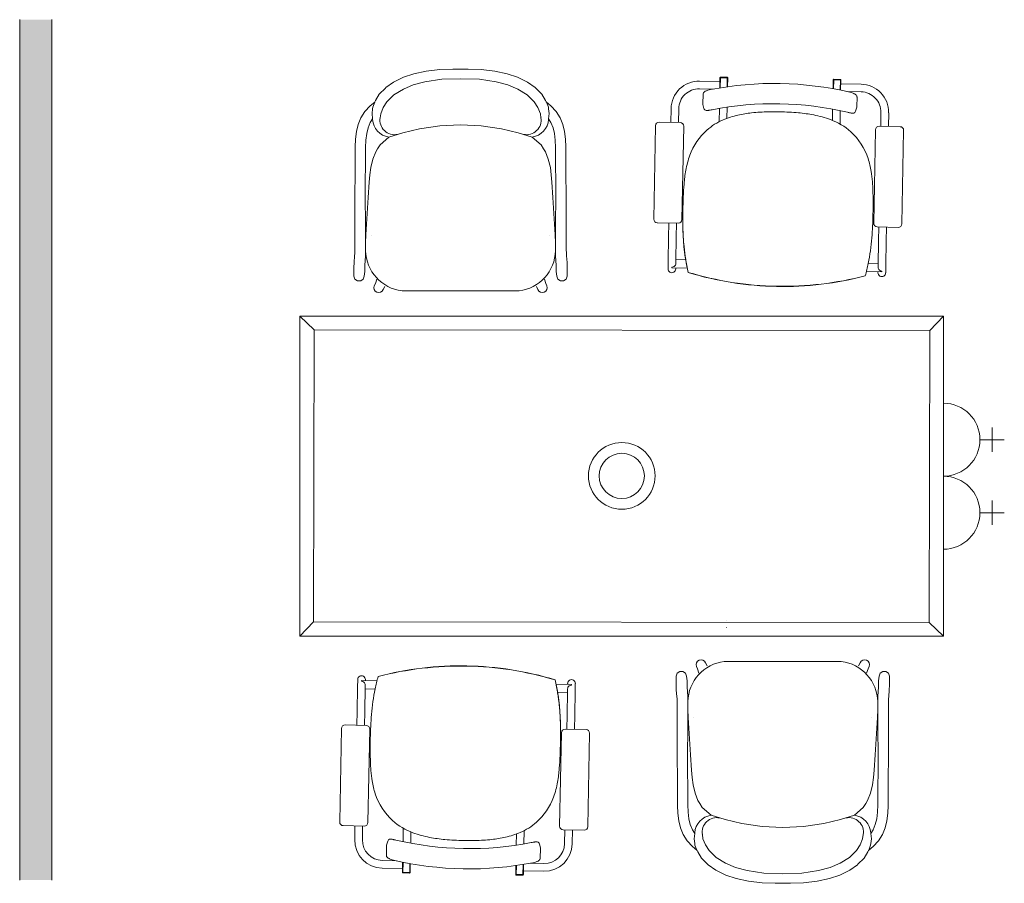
# Model space of a CAD drawing. Header units: millimetres. Extents: x -1131 to 37929, y -9154 to 9180.
# Tile 27 of 85: x 10473 to 12802, y 4955 to 6998. Entities that reach past the tile are written whole.
import ezdxf

# ---------------------------------------------------------------- set-up
doc = ezdxf.new("R2010")
doc.units = ezdxf.units.MM
doc.layers.add('GREYSCALE', color=9, linetype='Continuous', lineweight=0, true_color=0x808080)

# ---------------------------------------------------------------- blocks, each defined once
blk = doc.blocks.new('FLOOR PLAN')
at = {"layer": 'GREYSCALE', "ltscale": 0.25, "transparency": 33554687}
h = blk.add_hatch(color=256, dxfattribs=at)
h.dxf.hatch_style = 1
h.paths.add_polyline_path([(10853.6, 14115.7), (10929.9, 14115.7), (10929.9, 16151.6), (10853.6, 16151.6)])
at = {"layer": 'GREYSCALE', "ltscale": 0.25}
for p, q in [((10853.6, 16151.6), (10853.6, 14115.7)), ((10929.9, 14115.7), (10929.9, 16151.6))]:
    blk.add_line(p, q, dxfattribs=at)
at = {"layer": 'GREYSCALE'}
for p, q in [((12510.4, 16005.2), (12462.1, 16006.1)), ((12510.5, 16014.3), (12510.1, 15990.1)), ((12511.7, 16014), (12511.3, 15990.3)), ((12527.5, 16014), (12511.7, 16014.3)), ((12511.7, 16014.3), (12511.7, 16014)), ((12527.5, 16013.7), (12511.7, 16014)), ((12527.5, 16015.2), (12511.8, 16015.5)), ((12527.1, 15992.7), (12527.5, 16014)), ((12527.5, 16013.7), (12527.1, 15992.7)), ((12528.3, 15992.9), (12528.7, 16014)), ((12778.3, 16009.3), (12777.9, 15988.2)), ((12779.5, 16009), (12779.1, 15987.9)), ((12795.3, 16009), (12779.5, 16009.3)), ((12779.5, 16009.3), (12779.5, 16009)), ((12795.3, 16008.7), (12779.5, 16009)), ((12795.3, 16010.2), (12779.6, 16010.5)), ((12794.9, 15984.9), (12795.3, 16009)), ((12795.3, 16008.7), (12794.9, 15984.9)), ((12796, 15984.7), (12796.5, 16009)), ((12494.4, 15987.4), (12461.8, 15988)), ((12796.3, 15999.8), (12844.6, 15998.9)), ((12811.2, 15981.4), (12844.2, 15980.8)), ((12470.4, 15974.9), (12470, 15952.9)), ((12834.3, 15946.1), (12834.7, 15968.1)), ((12394.6, 15941.1), (12394, 15908.5)), ((12412.8, 15940.8), (12412.2, 15908.2)), ((12472.5, 15941.5), (12470.2, 15951.2)), ((12508.6, 15910), (12509.2, 15941.7)), ((12527.4, 15944.6), (12526.9, 15918)), ((12776.5, 15913.2), (12777, 15939.9)), ((12795.1, 15936.3), (12794.5, 15904.6)), ((12834, 15944.4), (12831.3, 15934.8)), ((11706.3, 15918.7), (11706.4, 15919.5)), ((12087.1, 15918.7), (12086.9, 15919.5)), ((12891.4, 15931.8), (12890.8, 15899.2)), ((12909.6, 15931.5), (12908.9, 15898.9)), ((11686.8, 15906.8), (11686.8, 15906.8)), ((11896.6, 15902.4), (11896.7, 15902.4)), ((12106.5, 15906.8), (12106.5, 15906.8)), ((12358, 15900.7), (12353.8, 15679.6)), ((12416.3, 15908.1), (12366.7, 15909)), ((12420.5, 15678.3), (12424.7, 15899.4)), ((12878.3, 15890.9), (12874.1, 15669.8)), ((12936.6, 15898.4), (12887, 15899.3)), ((12940.8, 15668.6), (12944.9, 15889.7)), ((12362.2, 15670.9), (12411.8, 15670)), ((12389.6, 15670.4), (12388.9, 15637.3)), ((12407.7, 15670), (12407.1, 15636.9)), ((12882.5, 15661.1), (12932.1, 15660.2)), ((12886.3, 15661.1), (12885.7, 15627.9)), ((12904.5, 15660.7), (12903.9, 15627.6)), ((11686.6, 15641.5), (11686.6, 15641.5)), ((12106.7, 15641.5), (12106.7, 15641.5)), ((12387.9, 15580.1), (12388.9, 15637.3)), ((12406, 15579.8), (12407.1, 15636.9)), ((12884.6, 15570.8), (12885.7, 15627.9)), ((12902.8, 15570.5), (12903.9, 15627.6)), ((12387.9, 15580.1), (12387.5, 15562.2)), ((12396.7, 15565.9), (12396.7, 15564.5)), ((12433, 15563.8), (12396.8, 15564.5)), ((12405.7, 15564.3), (12405.7, 15561.8)), ((12406, 15579.8), (12405.9, 15574.9)), ((12429.3, 15583.4), (12406.1, 15583.9)), ((12884.7, 15574.9), (12861.5, 15575.3)), ((12884.6, 15570.8), (12884.5, 15565.9)), ((12902.8, 15570.5), (12902.5, 15552.5)), ((12893.3, 15555.2), (12857.1, 15555.9)), ((12884.4, 15555.4), (12884.3, 15552.9)), ((12893.4, 15555.2), (12893.5, 15556.6)), ((12644.3, 15520.8), (12644.3, 15520.3)), ((12644.3, 15520.8), (12644.3, 15520.3)), ((12644.3, 15520.8), (12644.3, 15520.8)), ((12644.3, 15520.8), (12644.3, 15520.8)), ((11516.6, 15449.9), (11550, 15417.8)), ((13039.2, 15449.9), (13007.1, 15416.5)), ((13039.2, 15244.2), (13039.2, 15071.4)), ((13154.4, 15186.6), (13154.4, 15129)), ((13125.6, 15157.8), (13183.2, 15157.8)), ((13039.2, 15071.4), (13039.2, 14898.6)), ((13154.4, 15013.8), (13154.4, 14956.2)), ((13125.6, 14985), (13183.2, 14985)), ((11516.6, 14693), (11548.7, 14726.4)), ((12525.7, 14730.9), (12525.7, 14730.6)), ((13039.2, 14693), (13005.8, 14725.1)), ((12526.1, 14713.1), (12526.1, 14712.8)), ((11911.5, 14622.1), (11911.5, 14622.6)), ((11911.5, 14622.1), (11911.5, 14622.6)), ((11911.5, 14622.1), (11911.5, 14622.1)), ((11911.5, 14622.1), (11911.5, 14622.1)), ((11653, 14572.4), (11653.3, 14590.4)), ((11662.4, 14587.7), (11662.3, 14586.3)), ((11662.5, 14587.7), (11698.7, 14587)), ((11671.4, 14587.5), (11671.5, 14590)), ((11653, 14572.4), (11651.9, 14515.3)), ((11671.1, 14572.1), (11670.1, 14514.9)), ((11671.1, 14572.1), (11671.2, 14577)), ((11671.1, 14568), (11694.3, 14567.6)), ((12122.7, 14579.1), (12159, 14578.4)), ((12149.8, 14563.1), (12148.7, 14506)), ((12149.8, 14563.1), (12149.8, 14568)), ((12150, 14578.6), (12150.1, 14581.1)), ((12159.1, 14577), (12159.1, 14578.4)), ((12167.9, 14562.8), (12166.8, 14505.6)), ((12167.9, 14562.8), (12168.2, 14580.7)), ((12126.4, 14559.5), (12149.7, 14559)), ((11651.3, 14482.2), (11651.9, 14515.3)), ((11669.4, 14481.8), (11670.1, 14514.9)), ((12148.1, 14472.8), (12148.7, 14506)), ((12166.2, 14472.5), (12166.8, 14505.6)), ((12449, 14501.4), (12449, 14501.4)), ((12869.2, 14501.4), (12869.2, 14501.4)), ((11615, 14474.3), (11610.8, 14253.2)), ((11673.3, 14481.7), (11623.7, 14482.7)), ((11677.5, 14252), (11681.7, 14473)), ((12193.6, 14472), (12144, 14472.9)), ((12135.3, 14464.5), (12131.1, 14243.5)), ((12197.8, 14242.2), (12201.9, 14463.3)), ((11619.2, 14244.5), (11668.8, 14243.6)), ((11646.2, 14211.4), (11646.8, 14244)), ((11664.4, 14211.1), (11665, 14243.7)), ((11760.6, 14206.6), (11761.2, 14238.3)), ((12139.5, 14234.8), (12189.1, 14233.9)), ((12143, 14202.1), (12143.6, 14234.7)), ((12161.1, 14201.8), (12161.7, 14234.4)), ((12449.2, 14236.1), (12449.2, 14236.1)), ((12659.1, 14240.4), (12659.1, 14240.4)), ((12869, 14236.1), (12869, 14236.1)), ((11779.2, 14229.6), (11778.7, 14203)), ((12028.4, 14198.3), (12028.9, 14224.9)), ((12047.2, 14232.9), (12046.6, 14201.1)), ((12468.7, 14224.2), (12468.8, 14223.4)), ((12849.5, 14224.2), (12849.4, 14223.4)), ((11721.5, 14196.8), (11721.1, 14174.8)), ((11721.8, 14198.5), (11724.4, 14208.1)), ((12083.3, 14201.4), (12085.6, 14191.6)), ((12085.4, 14168), (12085.8, 14190)), ((11759.5, 14143), (11711.2, 14143.9)), ((11744.6, 14161.5), (11711.6, 14162.1)), ((11759.7, 14158.2), (11759.3, 14133.9)), ((11760.5, 14134.2), (11760.9, 14158)), ((11760.9, 14158), (11760.5, 14133.9)), ((11776.3, 14133.9), (11776.6, 14154.9)), ((11777.4, 14133.6), (11777.8, 14154.7)), ((12027.5, 14150), (12027.1, 14128.9)), ((12028.3, 14129.2), (12028.7, 14150.2)), ((12028.7, 14150.2), (12028.3, 14128.9)), ((12044.1, 14128.9), (12044.5, 14152.6)), ((12045.3, 14128.6), (12045.7, 14152.8)), ((12061.4, 14155.5), (12094, 14154.9)), ((11760.5, 14134.2), (11776.3, 14133.9)), ((11760.5, 14133.9), (11776.2, 14133.6)), ((11760.5, 14132.7), (11776.2, 14132.4)), ((11776.2, 14133.6), (11776.3, 14133.9)), ((12028.3, 14129.2), (12044.1, 14128.9)), ((12028.3, 14128.9), (12044.1, 14128.6)), ((12028.3, 14127.7), (12044, 14127.4)), ((12044.1, 14128.6), (12044.1, 14128.9)), ((12045.4, 14137.7), (12093.7, 14136.8))]:
    blk.add_line(p, q, dxfattribs=at)
at = {"layer": 'GREYSCALE', "ltscale": 3}
for p, q in [((11516.6, 14693), (11516.6, 15449.9)), ((11516.6, 15449.9), (13039.2, 15449.9)), ((13039.2, 15449.9), (13039.2, 14693)), ((11548.7, 14726.4), (11550, 15417.8)), ((11550, 15417.8), (13007.1, 15416.5)), ((13007.1, 15416.5), (13005.8, 14725.1)), ((13005.8, 14725.1), (11548.7, 14726.4)), ((13039.2, 14693), (11516.6, 14693))]:
    blk.add_line(p, q, dxfattribs=at)
at = {"layer": 'GREYSCALE'}
for points in [[(11737.9, 16003.9), (11761.6, 16015.3), (11786.2, 16023.3), (11815.6, 16029.7), (11847.9, 16033.6), (11878.7, 16034.7), (11896.7, 16034.5)], [(12055.4, 16003.9), (12031.7, 16015.3), (12007.2, 16023.3), (11977.7, 16029.7), (11945.5, 16033.6), (11914.6, 16034.7), (11896.7, 16034.5)], [(11784.6, 15997.2), (11812.3, 16004.5), (11852, 16010.8), (11896.7, 16011.9), (11941.3, 16010.8), (11981, 16004.5), (12008.8, 15997.2), (12032.1, 15987.3), (12054.3, 15973.4)], [(11737.9, 16003.9), (11720.2, 15991.4), (11718.8, 15989.8), (11704.3, 15975.2), (11695.7, 15960.3), (11693.9, 15957.2), (11693.5, 15956.3), (11688.9, 15944.9), (11688.3, 15940.5), (11687.2, 15929.4)], [(12055.4, 16003.9), (12073.1, 15991.4), (12074.5, 15989.8), (12089, 15975.2), (12097.6, 15960.3), (12099.5, 15957.2), (12099.8, 15956.3), (12104.4, 15944.9), (12105, 15940.5), (12106.1, 15929.4)], [(11668.8, 15544.9), (11666.5, 15537.8), (11660.4, 15533.3), (11652.9, 15533.3), (11646.8, 15537.8), (11644.4, 15544.9), (11644.4, 15545.1), (11644.4, 15545.3), (11644.4, 15564.9), (11644.7, 15577.4), (11646, 15592.9), (11646.4, 15598.1), (11646.4, 15608.7), (11646.5, 15627.1), (11646.6, 15672.6), (11647.4, 15850.3), (11648.4, 15869), (11650.6, 15886.6), (11654.7, 15903.4), (11661.1, 15919.3), (11670.4, 15934.2), (11682.8, 15947.8), (11693.5, 15956.3)], [(12124.5, 15544.9), (12126.9, 15537.8), (12133, 15533.3), (12140.5, 15533.3), (12146.6, 15537.8), (12148.9, 15544.9), (12148.9, 15545.1), (12148.9, 15545.3), (12148.9, 15564.9), (12148.6, 15577.4), (12147.4, 15592.9), (12147, 15598.1), (12146.9, 15608.7), (12146.8, 15627.1), (12146.8, 15672.6), (12145.9, 15850.3), (12145, 15869), (12142.7, 15886.6), (12138.7, 15903.4), (12132.3, 15919.3), (12123, 15934.2), (12110.6, 15947.8), (12099.8, 15956.3)], [(11688.2, 15917), (11682.8, 15908.3), (11677.9, 15896), (11674.6, 15882.3), (11672.6, 15866.8), (11671.7, 15849.5), (11671.2, 15727.4)], [(12105.1, 15917), (12110.5, 15908.3), (12115.5, 15896), (12118.8, 15882.3), (12120.7, 15866.8), (12121.6, 15849.5), (12122.1, 15727.4)], [(11726.8, 15873.7), (11760.5, 15884.1), (11799.4, 15893.1), (11847.9, 15900.1), (11896.6, 15902.4), (11896.7, 15902.4), (11945.4, 15900.1), (11993.9, 15893.1), (12032.9, 15884.1), (12066.5, 15873.7)], [(11689, 15821.8), (11684.3, 15801.9), (11682, 15784.6), (11680.5, 15767.3), (11678.2, 15731.1), (11672.5, 15642.1), (11672, 15624.2), (11672, 15623.8), (11672.1, 15620.9)], [(12104.3, 15821.8), (12109.1, 15801.9), (12111.4, 15784.6), (12112.8, 15767.3), (12115.2, 15731.1), (12120.9, 15642.1), (12121.4, 15624.2), (12121.4, 15623.8), (12121.2, 15620.9)], [(11668.8, 15544.9), (11670.2, 15556), (11670.2, 15559), (11670.4, 15571.2), (11671.1, 15579.9), (11671.8, 15593.2), (11671.9, 15598.1), (11672, 15608.6), (11672, 15627), (11672.1, 15672.5), (11671.2, 15727.3)], [(12124.5, 15544.9), (12123.2, 15556), (12123.1, 15559), (12122.9, 15571.2), (12122.2, 15579.9), (12121.5, 15593.2), (12121.5, 15598.1), (12121.4, 15608.6), (12121.3, 15627), (12121.2, 15672.5), (12122.1, 15727.3)], [(11698.3, 15537.7), (11695.1, 15527.6), (11692.5, 15521.9), (11692.4, 15521.8), (11691.5, 15517.4), (11692.4, 15512.9), (11694.9, 15509.2), (11698.7, 15506.7), (11703.1, 15505.8), (11707.5, 15506.7), (11711.3, 15509.2), (11713.8, 15512.9), (11713.9, 15513.1), (11717.3, 15520.1)], [(12095, 15537.7), (12098.2, 15527.6), (12100.8, 15521.9), (12100.9, 15521.8), (12101.8, 15517.4), (12100.9, 15512.9), (12098.4, 15509.2), (12094.7, 15506.7), (12090.2, 15505.8), (12085.8, 15506.7), (12082, 15509.2), (12079.5, 15512.9), (12079.5, 15513.1), (12076, 15520.1)], [(12460.7, 14605.2), (12457.5, 14615.3), (12454.9, 14621), (12454.9, 14621.1), (12454, 14625.5), (12454.9, 14629.9), (12457.4, 14633.7), (12461.1, 14636.2), (12465.6, 14637.1), (12470, 14636.2), (12473.7, 14633.7), (12476.2, 14629.9), (12476.3, 14629.8), (12479.8, 14622.8)], [(12857.5, 14605.2), (12860.7, 14615.3), (12863.3, 14621), (12863.4, 14621.1), (12864.2, 14625.5), (12863.4, 14629.9), (12860.8, 14633.7), (12857.1, 14636.2), (12852.7, 14637.1), (12848.2, 14636.2), (12844.5, 14633.7), (12842, 14629.9), (12841.9, 14629.8), (12838.5, 14622.8)], [(12431.2, 14598), (12428.9, 14605.1), (12422.8, 14609.6), (12415.3, 14609.6), (12409.2, 14605.1), (12406.9, 14598), (12406.9, 14597.8), (12406.9, 14597.6), (12406.9, 14577.9), (12407.1, 14565.4), (12408.4, 14550), (12408.8, 14544.8), (12408.9, 14534.2), (12409, 14515.8), (12409, 14470.3), (12409.8, 14292.6), (12410.8, 14273.9), (12413, 14256.3), (12417.1, 14239.5), (12423.5, 14223.6), (12432.8, 14208.7), (12445.2, 14195.1), (12455.9, 14186.6)], [(12887, 14598), (12889.3, 14605.1), (12895.4, 14609.6), (12902.9, 14609.6), (12909, 14605.1), (12911.3, 14598), (12911.3, 14597.8), (12911.3, 14597.6), (12911.3, 14577.9), (12911.1, 14565.4), (12909.8, 14550), (12909.4, 14544.8), (12909.3, 14534.2), (12909.2, 14515.8), (12909.2, 14470.3), (12908.4, 14292.6), (12907.4, 14273.9), (12905.2, 14256.3), (12901.1, 14239.5), (12894.7, 14223.6), (12885.4, 14208.7), (12873, 14195.1), (12862.3, 14186.6)], [(12431.2, 14598), (12432.6, 14586.9), (12432.6, 14583.9), (12432.8, 14571.7), (12433.6, 14563), (12434.3, 14549.6), (12434.3, 14544.8), (12434.4, 14534.3), (12434.5, 14515.9), (12434.5, 14470.4), (12433.6, 14415.5)], [(12887, 14598), (12885.6, 14586.9), (12885.6, 14583.9), (12885.4, 14571.7), (12884.6, 14563), (12883.9, 14549.6), (12883.9, 14544.8), (12883.8, 14534.3), (12883.7, 14515.9), (12883.7, 14470.4), (12884.6, 14415.5)], [(12451.5, 14321.1), (12446.7, 14341), (12444.4, 14358.3), (12442.9, 14375.6), (12440.6, 14411.8), (12434.9, 14500.8), (12434.4, 14518.7), (12434.4, 14519.1), (12434.5, 14522)], [(12866.7, 14321.1), (12871.5, 14341), (12873.8, 14358.3), (12875.3, 14375.6), (12877.6, 14411.8), (12883.3, 14500.8), (12883.8, 14518.7), (12883.8, 14519.1), (12883.7, 14522)], [(12450.7, 14225.9), (12445.2, 14234.6), (12440.3, 14246.9), (12437, 14260.6), (12435.1, 14276.1), (12434.2, 14293.4), (12433.6, 14415.5)], [(12867.5, 14225.9), (12873, 14234.6), (12877.9, 14246.9), (12881.2, 14260.6), (12883.1, 14276.1), (12884, 14293.4), (12884.6, 14415.5)], [(12828.9, 14269.2), (12795.3, 14258.8), (12756.4, 14249.8), (12707.8, 14242.8), (12659.1, 14240.4), (12659.1, 14240.4), (12610.4, 14242.8), (12561.8, 14249.8), (12522.9, 14258.8), (12489.3, 14269.2)], [(12500.4, 14138.9), (12482.6, 14151.5), (12481.2, 14153.1), (12466.7, 14167.7), (12458.1, 14182.6), (12456.3, 14185.7), (12455.9, 14186.6), (12451.3, 14198), (12450.7, 14202.4), (12449.6, 14213.5)], [(12817.8, 14138.9), (12835.6, 14151.5), (12837, 14153.1), (12851.5, 14167.7), (12860.1, 14182.6), (12861.9, 14185.7), (12862.3, 14186.6), (12866.9, 14198), (12867.5, 14202.4), (12868.6, 14213.5)], [(12771.2, 14145.7), (12743.5, 14138.4), (12703.8, 14132.1), (12659.1, 14130.9), (12614.5, 14132.1), (12574.7, 14138.4), (12547, 14145.7), (12523.7, 14155.6), (12501.5, 14169.5)], [(12500.4, 14138.9), (12524, 14127.6), (12548.6, 14119.6), (12578.1, 14113.2), (12610.3, 14109.3), (12641.1, 14108.1), (12659.1, 14108.3)], [(12817.8, 14138.9), (12794.2, 14127.6), (12769.6, 14119.6), (12740.2, 14113.2), (12707.9, 14109.3), (12677.1, 14108.1), (12659.1, 14108.3)]]:
    blk.add_lwpolyline(points, dxfattribs=at)
for points in [[(11747.5, 15880.1, -0.526709), (11706.4, 15919.5), (11707.7, 15929.1), (11713.8, 15944), (11722.6, 15957.3), (11739.1, 15973.4), (11761.3, 15987.3), (11784.6, 15997.2)], [(12470.4, 15974.9, -0.143467), (12471.6, 15978.6, -0.07219), (12473.3, 15980.5, -0.039766), (12475, 15981.7, -0.022115), (12476.6, 15982.6, -0.017208), (12478.4, 15983.4, -0.021304), (12481.8, 15984.6, -0.027023), (12488.1, 15986.1)], [(12488.1, 15986.1), (12488.1, 15986.1, -0.106115), (12817.5, 15980)], [(12045.8, 15880.1, 0.526709), (12086.9, 15919.5), (12085.6, 15929.1), (12079.5, 15944), (12070.7, 15957.3), (12054.3, 15973.4)], [(12817.5, 15980, -0.026771), (12823.6, 15978.2, -0.020694), (12827, 15976.8, -0.016461), (12828.8, 15976, -0.042359), (12831.3, 15974.4, -0.059613), (12833.1, 15972.7, -0.104385), (12834.4, 15969.9, -0.06795), (12834.7, 15968.1)], [(12470.2, 15951.2), (12470.2, 15951.2, -0.062769), (12470, 15952.9)], [(12491.8, 15938.6, -0.004233), (12487.1, 15937.7, -0.00481), (12484.3, 15937.2, -0.008671), (12481.9, 15936.9, -0.011237), (12480.4, 15936.7, -0.022248), (12478.9, 15936.7, -0.039049), (12477.6, 15936.8, -0.300994), (12472.5, 15941.5)], [(12812, 15932.6), (12812, 15932.6, 0.105972), (12491.8, 15938.6)], [(12831.3, 15934.8, -0.260013), (12827.1, 15930.5, -0.07066), (12825, 15930.2, -0.024429), (12823.8, 15930.3, -0.014445), (12822.3, 15930.4, -0.009002), (12820.7, 15930.7, -0.006112), (12818.1, 15931.2, -0.003772), (12815.1, 15931.8, -0.002709), (12812, 15932.6)], [(12834.3, 15946.1), (12834.3, 15946.1, -0.062723), (12834, 15944.4)], [(11689, 15821.8), (11695.9, 15839.1), (11700.2, 15845.9), (11706.3, 15855.3), (11726.8, 15873.7, -0.349179), (11688.4, 15915.5), (11688.2, 15917), (11687.2, 15929.4)], [(12104.3, 15821.8), (12097.5, 15839.1), (12093.1, 15845.9), (12087.1, 15855.3), (12066.5, 15873.7, 0.349179), (12105, 15915.5), (12105.1, 15917), (12106.1, 15929.4)], [(12423.6, 15732.1, -0.009988), (12425.5, 15762.7, -0.0241), (12429.6, 15795.2, -0.045191), (12439.2, 15830.7, -0.119714), (12479.6, 15890.4, -0.080463), (12518, 15914.4, -0.046498), (12553, 15925.7, -0.028639), (12585.3, 15931.1, -0.022988), (12624.7, 15933.5, -0.010481), (12652, 15933.5)], [(12652, 15933.4, -0.017649), (12696, 15931.2, -0.024735), (12732.3, 15926.1, -0.04293), (12771.8, 15915.1, -0.092853), (12819.9, 15886.5, -0.127383), (12860.9, 15822.7, -0.0396), (12868.2, 15792.7, -0.022183), (12871.2, 15768, -0.012078), (12872.3, 15746.9, -0.006956), (12872.7, 15723.6)], [(12435.5, 15553.6, -0.034746), (12425.4, 15614.5, -0.019543), (12422.6, 15662.7, -0.010314), (12422.6, 15699.6, -0.005715), (12423.7, 15732.1)], [(12435.5, 15553.1, -0.037417), (12424.8, 15619.5, -0.010908), (12423.2, 15645.2, -0.01045), (12422.4, 15677.1, -0.00839), (12422.9, 15711.2, -0.002115), (12423.3, 15723.2)], [(12872.7, 15723.6, -0.004989), (12872.5, 15691.1, -0.016595), (12869.8, 15635.4, -0.029294), (12861.3, 15574.7, -0.017446), (12854.2, 15545.6)], [(12435.5, 15553.5, -0.035107), (12425.3, 15615, -0.014267), (12423, 15648.4, -0.01493), (12422.6, 15698.4)], [(11671.9, 15605, 0.369238), (11758.3, 15509.7), (12035.1, 15509.7, 0.369238), (12121.4, 15605)], [(12402.3, 15567.8), (12402.3, 15567.8, -0.162507), (12396.7, 15565.9)], [(12396.7, 15564.5), (12396.7, 15564.5, 0.003597), (12396.8, 15564.5)], [(12644.3, 15520.8), (12644.3, 15520.8, -0.068473), (12435.5, 15553.6)], [(12644.3, 15520.8), (12644.3, 15520.8, -0.068473), (12435.5, 15553.5)], [(12644.3, 15520.3), (12644.3, 15520.3, -0.068515), (12435.5, 15553.1)], [(12854.2, 15545.6), (12854.2, 15545.6, -0.068474), (12644.3, 15520.8)], [(12854.2, 15545.2), (12854.2, 15545.2, -0.068515), (12644.3, 15520.3)], [(12893.5, 15556.6), (12893.5, 15556.6, -0.162787), (12887.9, 15558.7)], [(12893.3, 15555.2), (12893.3, 15555.2, 0.003416), (12893.4, 15555.2)], [(12883.9, 14537.9, 0.369238), (12797.5, 14633.2), (12520.7, 14633.2, 0.369238), (12434.4, 14537.9)], [(11701.6, 14597.7), (11701.6, 14597.7, -0.068515), (11911.5, 14622.6)], [(11701.6, 14597.3), (11701.6, 14597.3, -0.068474), (11911.5, 14622.1)], [(11911.5, 14622.6), (11911.5, 14622.6, -0.068515), (12120.3, 14589.8)], [(11911.5, 14622.1), (11911.5, 14622.1, -0.068473), (12120.3, 14589.4)], [(11911.5, 14622.1), (11911.5, 14622.1, -0.068473), (12120.3, 14589.3)], [(11662.3, 14586.3), (11662.3, 14586.3, -0.162787), (11667.9, 14584.2)], [(11662.5, 14587.7), (11662.5, 14587.7, 0.003416), (11662.4, 14587.7)], [(11683, 14419.3, -0.004989), (11683.2, 14451.8, -0.016595), (11686, 14507.5, -0.029294), (11694.5, 14568.2, -0.017446), (11701.6, 14597.3)], [(12120.3, 14589.8, -0.037417), (12130.9, 14523.4, -0.010908), (12132.6, 14497.7, -0.01045), (12133.4, 14465.8, -0.00839), (12132.9, 14431.7, -0.002115), (12132.5, 14419.7)], [(12120.3, 14589.4, -0.035107), (12130.5, 14527.9, -0.014267), (12132.7, 14494.5, -0.01493), (12133.2, 14444.5)], [(12120.3, 14589.3, -0.034746), (12130.4, 14528.4, -0.019543), (12133.2, 14480.2, -0.010314), (12133.2, 14443.3, -0.005715), (12132.1, 14410.8)], [(12153.5, 14575.1), (12153.5, 14575.1, -0.162507), (12159.1, 14577)], [(12159.1, 14578.4), (12159.1, 14578.4, 0.003597), (12159, 14578.4)], [(11903.7, 14209.5, -0.017649), (11859.8, 14211.7, -0.024735), (11823.5, 14216.8, -0.04293), (11784, 14227.8, -0.092853), (11735.9, 14256.4, -0.127383), (11694.9, 14320.1, -0.0396), (11687.5, 14350.2, -0.022183), (11684.6, 14374.9, -0.012078), (11683.4, 14396, -0.006956), (11683, 14419.3)], [(12132.1, 14410.8, -0.009988), (12130.3, 14380.2, -0.0241), (12126.2, 14347.7, -0.045191), (12116.6, 14312.2, -0.119714), (12076.2, 14252.5, -0.080463), (12037.8, 14228.4, -0.046498), (12002.8, 14217.2, -0.028639), (11970.5, 14211.8, -0.022988), (11931.1, 14209.4, -0.010481), (11903.7, 14209.4)], [(12451.5, 14321.1), (12458.3, 14303.8), (12462.7, 14297), (12468.7, 14287.6), (12489.3, 14269.2, 0.349179), (12450.8, 14227.4), (12450.7, 14225.9), (12449.6, 14213.5)], [(12866.7, 14321.1), (12859.9, 14303.8), (12855.5, 14297), (12849.5, 14287.6), (12828.9, 14269.2, -0.349179), (12867.4, 14227.4), (12867.5, 14225.9), (12868.6, 14213.5)], [(12509.9, 14262.8, 0.526709), (12468.8, 14223.4), (12470.2, 14213.7), (12476.2, 14198.9), (12485.1, 14185.6), (12501.5, 14169.5)], [(12808.3, 14262.8, -0.526709), (12849.4, 14223.4), (12848, 14213.7), (12842, 14198.9), (12833.2, 14185.6), (12816.7, 14169.5), (12794.5, 14155.6), (12771.2, 14145.7)], [(11724.4, 14208.1, -0.260013), (11728.7, 14212.4, -0.07066), (11730.8, 14212.7, -0.024429), (11732, 14212.6, -0.014445), (11733.5, 14212.5, -0.009002), (11735.1, 14212.2, -0.006112), (11737.7, 14211.7, -0.003772), (11740.6, 14211, -0.002709), (11743.8, 14210.3)], [(11721.5, 14196.8), (11721.5, 14196.8, -0.062723), (11721.8, 14198.5)], [(11743.8, 14210.3), (11743.8, 14210.3, 0.105972), (12064, 14204.3)], [(12064, 14204.3, -0.004233), (12068.7, 14205.2, -0.00481), (12071.5, 14205.7, -0.008671), (12073.9, 14206, -0.011237), (12075.4, 14206.2, -0.022248), (12076.8, 14206.2, -0.039049), (12078.2, 14206.1, -0.300994), (12083.3, 14201.4)], [(12085.6, 14191.6), (12085.6, 14191.6, -0.062769), (12085.8, 14190)], [(11738.3, 14162.9, -0.026771), (11732.2, 14164.7, -0.020694), (11728.8, 14166.1, -0.016461), (11727, 14166.9, -0.042359), (11724.5, 14168.5, -0.059613), (11722.7, 14170.2, -0.104385), (11721.3, 14173, -0.06795), (11721.1, 14174.8)], [(12085.4, 14168, -0.143467), (12084.2, 14164.3, -0.07219), (12082.5, 14162.4, -0.039766), (12080.8, 14161.2, -0.022115), (12079.2, 14160.3, -0.017208), (12077.4, 14159.5, -0.021304), (12073.9, 14158.3, -0.027023), (12067.7, 14156.8)], [(12067.7, 14156.8), (12067.7, 14156.8, -0.106115), (11738.3, 14162.9)]]:
    blk.add_lwpolyline(points, format="xyb", dxfattribs=at)
for radius in [78.9, 53.5]:
    blk.add_circle((12278.2, 15072.1), radius, dxfattribs=at)
for centre, radius, start, end in [((12460.9, 15939.9), 66.2, 88.9265, 178.9265), ((12511.7, 16014.3), 1.21, 88.9265, 178.9265), ((12527.5, 16014), 1.21, 358.9265, 88.9265), ((12779.6, 16009.3), 1.21, 88.9265, 178.9265), ((12795.3, 16009), 1.21, 358.9265, 88.9265), ((12460.9, 15939.9), 48.1, 88.9265, 178.9265), ((12843.3, 15932.7), 66.2, 358.9265, 88.9265), ((12843.3, 15932.7), 48.1, 358.9265, 88.9265), ((13039.2, 15157.8), 86.4, 270, 90), ((13039.2, 14985), 86.4, 270, 90), ((11712.5, 14210.2), 66.2, 178.9265, 268.9265), ((11712.5, 14210.2), 48.1, 178.9265, 268.9265), ((12094.9, 14203), 66.2, 268.9265, 358.9265), ((12094.9, 14203), 48.1, 268.9265, 358.9265), ((11760.5, 14133.9), 1.21, 178.9265, 268.9265), ((11776.2, 14133.6), 1.21, 268.9265, 358.9265), ((12028.3, 14128.9), 1.21, 178.9265, 268.9265), ((12044, 14128.6), 1.21, 268.9265, 358.9265)]:
    blk.add_arc(centre, radius, start, end, dxfattribs=at)
for centre, major_axis, ratio, start_param, end_param in [((12366.6, 15900.4), (5.99, -6.22), 0.992436, 2.359991, 3.923195), ((12416.1, 15899.5), (-6.22, -5.99), 0.992436, 2.359991, 3.923195), ((12886.9, 15890.7), (-5.99, 6.22), 0.992436, -0.781602, 0.781602), ((12936.3, 15889.8), (6.22, 5.99), 0.992436, -0.781602, 0.781602), ((12362.5, 15679.5), (-6.22, -5.99), 0.992436, -0.781602, 0.781602), ((12411.9, 15678.6), (5.99, -6.22), 0.992436, -0.781602, 0.781602), ((12882.7, 15669.8), (6.22, 5.99), 0.992436, 2.359991, 3.923195), ((12932.2, 15668.8), (-5.99, 6.22), 0.992436, 2.359991, 3.923195), ((12396.6, 15562), (-9.07, 0.17), 0.999507, 0, 3.141593), ((12396.9, 15575), (-9.07, 0.17), 0.999507, 2.230741, 3.141593), ((12893.6, 15565.7), (9.07, -0.17), 0.999507, 3.141593, 4.052444), ((12893.4, 15552.7), (-9.07, 0.17), 0.999507, 0, 3.141593), ((11662.4, 14590.2), (9.07, -0.17), 0.999507, 0, 3.141593), ((11662.2, 14577.2), (-9.07, 0.17), 0.999507, 3.141593, 4.052444), ((12159.2, 14580.9), (9.07, -0.17), 0.999507, 0, 3.141593), ((12158.9, 14567.9), (9.07, -0.17), 0.999507, 2.230741, 3.141593), ((11623.6, 14474.1), (5.99, -6.22), 0.992436, 2.359991, 3.923195), ((11673.1, 14473.1), (-6.22, -5.99), 0.992436, 2.359991, 3.923195), ((12143.9, 14464.3), (-5.99, 6.22), 0.992436, -0.781602, 0.781602), ((12193.3, 14463.4), (6.22, 5.99), 0.992436, -0.781602, 0.781602), ((11619.4, 14253.1), (-6.22, -5.99), 0.992436, -0.781602, 0.781602), ((11668.9, 14252.2), (5.99, -6.22), 0.992436, -0.781602, 0.781602), ((12139.7, 14243.4), (6.22, 5.99), 0.992436, 2.359991, 3.923195), ((12189.2, 14242.5), (-5.99, 6.22), 0.992436, 2.359991, 3.923195)]:
    blk.add_ellipse(centre, major_axis=major_axis, ratio=ratio, start_param=start_param, end_param=end_param, dxfattribs=at)

msp = doc.modelspace()

# ---------------------------------------------------------------- block references
at = {"layer": 'GREYSCALE'}
msp.add_blockref('FLOOR PLAN', (-381, -9153.5), dxfattribs=at)

doc.saveas('drawing.dxf')
